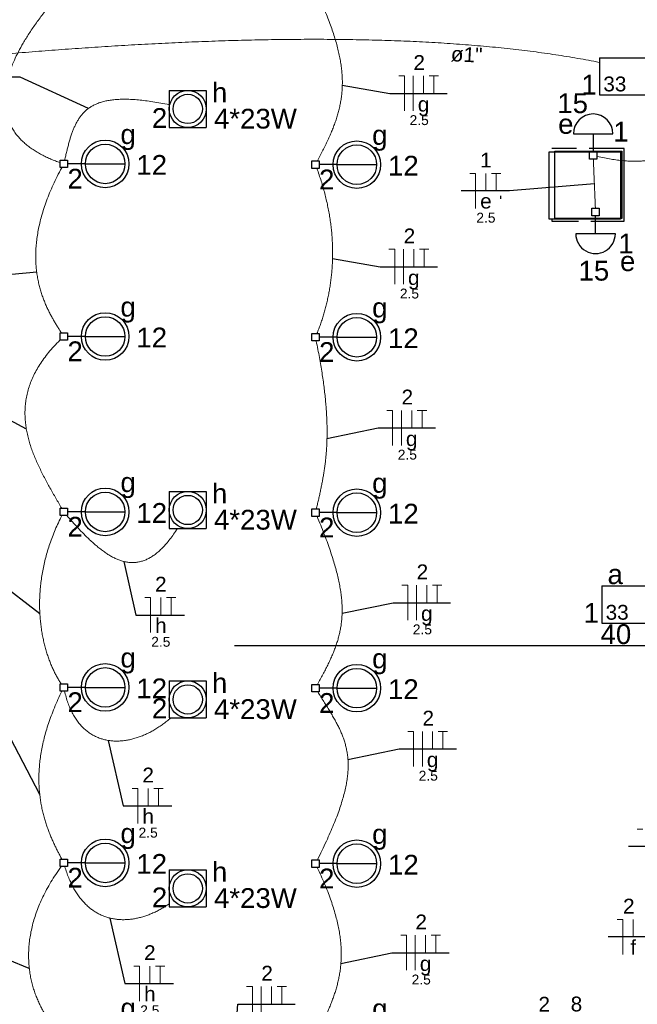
# Model space of a CAD drawing. Header units: millimetres. Extents: x 7 to 269, y 1 to 169.
# Tile 78 of 115: x 66.96 to 71.37, y 47.82 to 54.86. Entities that reach past the tile are written whole.
import ezdxf

# ---------------------------------------------------------------- set-up
doc = ezdxf.new("R2010")
doc.units = ezdxf.units.MM
doc.header["$MEASUREMENT"] = 0
doc.linetypes.add('Dashed', pattern=[0.75, 0.5, -0.25])
for name, color, linetype, lineweight in [('Eletroduto - Marco Polo', 6, 'Continuous', 9), ('Fiação - Marco Polo', 3, 'Continuous', 9), ('Layout - Marco Polo', 252, 'Continuous', 25), ('Linha de Chamada - Marco Polo', 1, 'Continuous', 25), ('Luminárias - Marco Polo', 5, 'Continuous', 25), ('Textos - Marco Polo', 143, 'Continuous', 25)]:
    doc.layers.add(name, color=color, linetype=linetype, lineweight=lineweight)
doc.layers.add('Parede - Marco Polo', color=7, linetype='Continuous')
doc.styles.add('Arial', font='arial.ttf')

msp = doc.modelspace()

# ---------------------------------------------------------------- linework, layer by layer
at = {"layer": 'Eletroduto - Marco Polo', "linetype": 'Dashed'}
msp.add_spline([(63.0598, 53.2707), (63.1871, 53.7304), (63.3163, 54.1601), (63.4474, 54.5608), (63.5805, 54.9336), (63.7156, 55.2794), (63.8527, 55.5992), (63.9919, 55.8942), (64.1331, 56.1652), (64.2763, 56.4133), (64.4217, 56.6395), (64.5691, 56.8448), (64.7187, 57.0303), (64.8705, 57.1969), (65.0245, 57.3456), (65.1806, 57.4776), (65.339, 57.5936), (65.4996, 57.6949), (65.6625, 57.7824), (65.8277, 57.857), (65.9952, 57.9199), (66.1651, 57.9721), (66.3373, 58.0144), (66.5118, 58.048), (66.6888, 58.0739), (66.8682, 58.0931), (67.05, 58.1065), (67.2343, 58.1153), (67.4211, 58.1203), (67.6104, 58.1227), (67.8022, 58.1234)], degree=3, dxfattribs=at)
at = {"layer": 'Eletroduto - Marco Polo', "linetype": 'Continuous'}
for points in [[(67.253, 55.0489), (67.1866, 54.9704), (67.127, 54.8952), (67.0741, 54.8233), (67.0275, 54.7544), (66.987, 54.6887), (66.9525, 54.6259), (66.9235, 54.5661), (66.9, 54.5091), (66.8816, 54.4549), (66.8681, 54.4034), (66.8593, 54.3546), (66.8549, 54.3084), (66.8546, 54.2646), (66.8583, 54.2233), (66.8656, 54.1843), (66.8764, 54.1476), (66.8903, 54.1132), (66.9072, 54.0808), (66.9268, 54.0506), (66.9489, 54.0223), (66.9731, 53.996), (66.9993, 53.9716), (67.0273, 53.9489), (67.0567, 53.9279), (67.0873, 53.9086), (67.1189, 53.8908), (67.1512, 53.8746), (67.1841, 53.8597), (67.2171, 53.8463), (67.2502, 53.8341)], [(69.086, 55.0437), (69.1119, 54.9867), (69.1355, 54.932), (69.1571, 54.8794), (69.1766, 54.8288), (69.194, 54.7801), (69.2094, 54.7332), (69.2229, 54.6879), (69.2345, 54.6443), (69.2441, 54.6021), (69.252, 54.5612), (69.258, 54.5215), (69.2623, 54.4829), (69.2649, 54.4454), (69.2658, 54.4086), (69.2651, 54.3727), (69.2628, 54.3374), (69.259, 54.3026), (69.2537, 54.2683), (69.2469, 54.2343), (69.2387, 54.2004), (69.2291, 54.1666), (69.2182, 54.1328), (69.206, 54.0988), (69.1926, 54.0646), (69.1779, 54.0299), (69.1621, 53.9948), (69.1452, 53.9591), (69.1272, 53.9226), (69.1081, 53.8853), (69.0881, 53.847)], [(65.6938, 54.4966), (65.8667, 54.5151), (66.0426, 54.5334), (66.2211, 54.5514), (66.402, 54.569), (66.585, 54.5861), (66.7699, 54.6025), (66.9564, 54.6183), (67.1443, 54.6332), (67.3332, 54.6472), (67.523, 54.6602), (67.7134, 54.672), (67.9041, 54.6826), (68.0948, 54.692), (68.2854, 54.6998), (68.4755, 54.7062), (68.665, 54.711), (68.8534, 54.714), (69.0407, 54.7152), (69.2265, 54.7144), (69.4105, 54.7117), (69.5926, 54.7068), (69.7724, 54.6997), (69.9497, 54.6903), (70.1242, 54.6784), (70.2958, 54.664), (70.4641, 54.647), (70.6288, 54.6272), (70.7897, 54.6047), (70.9466, 54.5792), (71.0993, 54.5506)], [(68.0292, 54.2479), (67.9689, 54.2596), (67.9122, 54.2692), (67.8591, 54.2767), (67.8095, 54.2822), (67.7631, 54.2857), (67.7199, 54.2872), (67.6797, 54.2868), (67.6424, 54.2846), (67.6079, 54.2805), (67.576, 54.2747), (67.5466, 54.2671), (67.5195, 54.2578), (67.4947, 54.2469), (67.4719, 54.2344), (67.4511, 54.2203), (67.4321, 54.2047), (67.4148, 54.1876), (67.3991, 54.1691), (67.3848, 54.1493), (67.3717, 54.128), (67.3599, 54.1055), (67.349, 54.0817), (67.339, 54.0568), (67.3298, 54.0306), (67.3211, 54.0033), (67.313, 53.975), (67.3052, 53.9456), (67.2976, 53.9152), (67.2901, 53.8839), (67.2825, 53.8517)], [(71.5994, 54.3181), (71.6193, 54.2817), (71.6363, 54.2465), (71.6505, 54.2126), (71.6618, 54.1801), (71.6705, 54.1489), (71.6764, 54.119), (71.6796, 54.0906), (71.6801, 54.0635), (71.678, 54.0379), (71.6734, 54.0138), (71.6661, 53.9912), (71.6564, 53.9701), (71.6442, 53.9505), (71.6295, 53.9326), (71.6123, 53.9162), (71.5928, 53.9014), (71.571, 53.8882), (71.5468, 53.8768), (71.5203, 53.867), (71.4916, 53.859), (71.4607, 53.8527), (71.4275, 53.8481), (71.3923, 53.8454), (71.3548, 53.8444), (71.3154, 53.8453), (71.2738, 53.8481), (71.2303, 53.8528), (71.1847, 53.8594), (71.1372, 53.8679), (71.0878, 53.8784)], [(67.2616, 53.7984), (67.2294, 53.7363), (67.2007, 53.676), (67.1754, 53.6176), (67.1533, 53.5611), (67.1343, 53.5062), (67.1182, 53.4532), (67.105, 53.4018), (67.0944, 53.3521), (67.0864, 53.3041), (67.0807, 53.2576), (67.0774, 53.2128), (67.0761, 53.1695), (67.0769, 53.1277), (67.0794, 53.0874), (67.0837, 53.0486), (67.0896, 53.0112), (67.0969, 52.9752), (67.1055, 52.9405), (67.1152, 52.9072), (67.126, 52.8751), (67.1376, 52.8444), (67.15, 52.8148), (67.163, 52.7865), (67.1764, 52.7594), (67.1902, 52.7333), (67.2042, 52.7084), (67.2182, 52.6846), (67.2322, 52.6618), (67.2459, 52.64), (67.2592, 52.6192)], [(69.0839, 53.7929), (69.1, 53.7476), (69.1148, 53.7027), (69.1282, 53.6581), (69.1404, 53.6139), (69.1513, 53.57), (69.1609, 53.5266), (69.1694, 53.4835), (69.1766, 53.4408), (69.1827, 53.3985), (69.1876, 53.3566), (69.1914, 53.3151), (69.1941, 53.2741), (69.1957, 53.2334), (69.1963, 53.1932), (69.1959, 53.1534), (69.1945, 53.1141), (69.1921, 53.0752), (69.1888, 53.0368), (69.1846, 52.9989), (69.1794, 52.9614), (69.1734, 52.9244), (69.1666, 52.8879), (69.1589, 52.8519), (69.1505, 52.8164), (69.1413, 52.7814), (69.1314, 52.7469), (69.1207, 52.7129), (69.1094, 52.6795), (69.0974, 52.6465), (69.0847, 52.6142)], [(71.0582, 53.8594), (71.0588, 53.8431), (71.0595, 53.8278), (71.0601, 53.8133), (71.0607, 53.7997), (71.0612, 53.7868), (71.0617, 53.7746), (71.0622, 53.7629), (71.0627, 53.7519), (71.0631, 53.7413), (71.0636, 53.7311), (71.064, 53.7212), (71.0644, 53.7116), (71.0648, 53.7022), (71.0652, 53.6929), (71.0656, 53.6838), (71.066, 53.6746), (71.0663, 53.6653), (71.0667, 53.6559), (71.0671, 53.6463), (71.0676, 53.6364), (71.068, 53.6262), (71.0685, 53.6156), (71.0689, 53.6046), (71.0694, 53.5929), (71.0699, 53.5807), (71.0705, 53.5678), (71.0711, 53.5542), (71.0717, 53.5397), (71.0723, 53.5244), (71.073, 53.5081)], [(67.2489, 52.5666), (67.2062, 52.5225), (67.1681, 52.4787), (67.1343, 52.4352), (67.1047, 52.3919), (67.0792, 52.349), (67.0575, 52.3062), (67.0396, 52.2638), (67.0252, 52.2217), (67.0141, 52.1798), (67.0062, 52.1382), (67.0014, 52.0969), (66.9994, 52.0558), (67.0001, 52.0151), (67.0034, 51.9746), (67.009, 51.9344), (67.0167, 51.8945), (67.0265, 51.8548), (67.0382, 51.8155), (67.0515, 51.7764), (67.0664, 51.7377), (67.0826, 51.6992), (67.1, 51.661), (67.1184, 51.6231), (67.1376, 51.5855), (67.1575, 51.5482), (67.1779, 51.5112), (67.1987, 51.4744), (67.2196, 51.438), (67.2406, 51.4019), (67.2614, 51.3661)], [(69.0792, 52.5606), (69.0912, 52.5004), (69.1021, 52.4424), (69.1119, 52.3866), (69.1206, 52.3329), (69.1283, 52.2811), (69.135, 52.2312), (69.1408, 52.1831), (69.1456, 52.1368), (69.1495, 52.092), (69.1526, 52.0487), (69.1548, 52.0069), (69.1562, 51.9664), (69.1568, 51.9271), (69.1567, 51.889), (69.1559, 51.8519), (69.1544, 51.8159), (69.1523, 51.7806), (69.1495, 51.7462), (69.1462, 51.7125), (69.1423, 51.6793), (69.1379, 51.6467), (69.133, 51.6145), (69.1276, 51.5826), (69.1218, 51.5509), (69.1157, 51.5194), (69.1091, 51.488), (69.1022, 51.4564), (69.0951, 51.4248), (69.0876, 51.3929), (69.0799, 51.3607)], [(67.2626, 51.3139), (67.2377, 51.263), (67.2151, 51.2125), (67.1948, 51.1623), (67.1768, 51.1125), (67.161, 51.0632), (67.1472, 51.0143), (67.1355, 50.9661), (67.1258, 50.9184), (67.1179, 50.8714), (67.1118, 50.825), (67.1075, 50.7794), (67.1048, 50.7346), (67.1038, 50.6906), (67.1042, 50.6475), (67.1061, 50.6052), (67.1093, 50.564), (67.1139, 50.5237), (67.1197, 50.4845), (67.1266, 50.4464), (67.1346, 50.4095), (67.1436, 50.3737), (67.1535, 50.3392), (67.1643, 50.3059), (67.1759, 50.274), (67.1882, 50.2435), (67.2011, 50.2143), (67.2146, 50.1867), (67.2286, 50.1605), (67.243, 50.1359), (67.2578, 50.1129)], [(68.0878, 51.2217), (68.0609, 51.1811), (68.0342, 51.1446), (68.0076, 51.112), (67.9812, 51.0833), (67.9549, 51.0583), (67.9287, 51.037), (67.9026, 51.0191), (67.8765, 51.0046), (67.8506, 50.9934), (67.8247, 50.9854), (67.7989, 50.9804), (67.7731, 50.9784), (67.7473, 50.9792), (67.7215, 50.9827), (67.6957, 50.9888), (67.6699, 50.9973), (67.6441, 51.0083), (67.6182, 51.0215), (67.5922, 51.0368), (67.5662, 51.0541), (67.5401, 51.0734), (67.5139, 51.0944), (67.4876, 51.1172), (67.4611, 51.1415), (67.4345, 51.1672), (67.4078, 51.1943), (67.3809, 51.2226), (67.3538, 51.2521), (67.3265, 51.2825), (67.299, 51.3138)], [(69.0851, 51.3078), (69.111, 51.2449), (69.1347, 51.185), (69.1563, 51.1277), (69.1757, 51.0731), (69.1931, 51.0209), (69.2085, 50.9711), (69.2219, 50.9234), (69.2334, 50.8778), (69.243, 50.834), (69.2508, 50.7921), (69.2567, 50.7517), (69.261, 50.7129), (69.2635, 50.6753), (69.2643, 50.639), (69.2636, 50.6038), (69.2613, 50.5695), (69.2574, 50.5359), (69.2521, 50.503), (69.2453, 50.4707), (69.2371, 50.4387), (69.2276, 50.4069), (69.2168, 50.3752), (69.2047, 50.3435), (69.1914, 50.3116), (69.1769, 50.2793), (69.1613, 50.2466), (69.1446, 50.2133), (69.1269, 50.1792), (69.1082, 50.1443), (69.0885, 50.1083)], [(67.2634, 50.0608), (67.2349, 50.0006), (67.2094, 49.9419), (67.187, 49.8849), (67.1674, 49.8294), (67.1505, 49.7755), (67.1363, 49.7231), (67.1245, 49.6722), (67.1151, 49.6227), (67.108, 49.5747), (67.103, 49.5282), (67.0999, 49.483), (67.0988, 49.4393), (67.0994, 49.3969), (67.1017, 49.3558), (67.1055, 49.316), (67.1107, 49.2775), (67.1171, 49.2403), (67.1248, 49.2043), (67.1334, 49.1695), (67.143, 49.1359), (67.1534, 49.1034), (67.1644, 49.0721), (67.176, 49.0419), (67.188, 49.0128), (67.2004, 48.9848), (67.2129, 48.9578), (67.2255, 48.9318), (67.238, 48.9068), (67.2504, 48.8828), (67.2625, 48.8597)], [(67.2819, 50.0605), (67.2931, 50.0171), (67.3061, 49.9767), (67.3208, 49.9394), (67.3371, 49.9051), (67.355, 49.8737), (67.3743, 49.8451), (67.395, 49.8194), (67.4169, 49.7964), (67.44, 49.7761), (67.4642, 49.7584), (67.4895, 49.7433), (67.5156, 49.7307), (67.5426, 49.7205), (67.5702, 49.7128), (67.5986, 49.7074), (67.6275, 49.7043), (67.6568, 49.7034), (67.6866, 49.7047), (67.7166, 49.7081), (67.7468, 49.7135), (67.7771, 49.721), (67.8075, 49.7304), (67.8378, 49.7417), (67.8679, 49.7548), (67.8978, 49.7697), (67.9273, 49.7863), (67.9564, 49.8046), (67.985, 49.8244), (68.013, 49.8458), (68.0404, 49.8687)], [(69.0873, 48.855), (69.121, 48.9233), (69.1516, 48.988), (69.1792, 49.0494), (69.2038, 49.1075), (69.2256, 49.1625), (69.2446, 49.2147), (69.2609, 49.2641), (69.2746, 49.3111), (69.2858, 49.3557), (69.2946, 49.3981), (69.301, 49.4385), (69.3052, 49.477), (69.3072, 49.5139), (69.3071, 49.5493), (69.3049, 49.5834), (69.3009, 49.6163), (69.295, 49.6483), (69.2874, 49.6795), (69.2781, 49.7101), (69.2673, 49.7402), (69.2549, 49.77), (69.2411, 49.7998), (69.226, 49.8296), (69.2096, 49.8596), (69.1921, 49.8901), (69.1735, 49.9212), (69.1539, 49.9531), (69.1334, 49.9859), (69.1121, 50.0198), (69.0901, 50.055)], [(67.2568, 48.8067), (67.2188, 48.7515), (67.1846, 48.6971), (67.1542, 48.6436), (67.1274, 48.5909), (67.104, 48.5392), (67.0839, 48.4884), (67.0671, 48.4385), (67.0532, 48.3896), (67.0423, 48.3418), (67.0342, 48.2949), (67.0287, 48.2491), (67.0258, 48.2044), (67.0252, 48.1608), (67.0268, 48.1183), (67.0306, 48.077), (67.0364, 48.0368), (67.044, 47.9979), (67.0533, 47.9602), (67.0642, 47.9237), (67.0765, 47.8885), (67.0901, 47.8546), (67.105, 47.8221), (67.1208, 47.7908), (67.1376, 47.761), (67.1551, 47.7326), (67.1733, 47.7056), (67.192, 47.68), (67.211, 47.6559), (67.2303, 47.6333), (67.2497, 47.6123)], [(67.284, 48.8062), (67.2972, 48.7652), (67.3117, 48.7267), (67.3276, 48.6907), (67.3446, 48.6572), (67.3629, 48.6261), (67.3822, 48.5975), (67.4026, 48.5712), (67.424, 48.5472), (67.4463, 48.5256), (67.4695, 48.5062), (67.4936, 48.489), (67.5183, 48.4741), (67.5438, 48.4613), (67.57, 48.4506), (67.5967, 48.442), (67.624, 48.4355), (67.6518, 48.431), (67.6799, 48.4285), (67.7085, 48.4279), (67.7373, 48.4293), (67.7664, 48.4325), (67.7956, 48.4376), (67.825, 48.4445), (67.8545, 48.4532), (67.884, 48.4637), (67.9134, 48.4759), (67.9428, 48.4897), (67.972, 48.5052), (68.0009, 48.5223), (68.0296, 48.541)], [(69.0865, 48.8014), (69.1141, 48.7415), (69.139, 48.684), (69.1613, 48.6288), (69.181, 48.5756), (69.1983, 48.5246), (69.2131, 48.4754), (69.2257, 48.4281), (69.2361, 48.3825), (69.2444, 48.3386), (69.2506, 48.2962), (69.2549, 48.2551), (69.2573, 48.2154), (69.258, 48.1769), (69.257, 48.1395), (69.2545, 48.1031), (69.2504, 48.0676), (69.2449, 48.0329), (69.2382, 47.9989), (69.2301, 47.9655), (69.221, 47.9325), (69.2107, 47.9), (69.1996, 47.8677), (69.1875, 47.8355), (69.1746, 47.8035), (69.1611, 47.7714), (69.1469, 47.7391), (69.1322, 47.7067), (69.117, 47.6738), (69.1015, 47.6405), (69.0858, 47.6067)]]:
    msp.add_spline(points, degree=3, dxfattribs=at)
at = {"layer": 'Fiação - Marco Polo'}
for p, q in [((69.6681, 54.4539), (69.7098, 54.4539)), ((69.7098, 54.2039), (69.7098, 54.4539)), ((69.7723, 54.2039), (69.7723, 54.4539)), ((69.8459, 54.3289), (69.8459, 54.4539)), ((69.8862, 54.4539), (69.9528, 54.4539)), ((69.9196, 54.3289), (69.9196, 54.4539)), ((70.1758, 53.7574), (70.2175, 53.7574)), ((70.2175, 53.5074), (70.2175, 53.7574)), ((70.2911, 53.6324), (70.2911, 53.7574)), ((70.3313, 53.7574), (70.398, 53.7574)), ((70.3647, 53.6324), (70.3647, 53.7574)), ((69.5983, 53.2156), (69.64, 53.2156)), ((69.64, 52.9656), (69.64, 53.2156)), ((69.7025, 52.9656), (69.7025, 53.2156)), ((69.7761, 53.0906), (69.7761, 53.2156)), ((69.8163, 53.2156), (69.883, 53.2156)), ((69.8497, 53.0906), (69.8497, 53.2156)), ((69.5833, 52.0648), (69.6249, 52.0648)), ((69.6249, 51.8148), (69.6249, 52.0648)), ((69.6874, 51.8148), (69.6874, 52.0648)), ((69.761, 51.9398), (69.761, 52.0648)), ((69.8013, 52.0648), (69.868, 52.0648)), ((69.8347, 51.9398), (69.8347, 52.0648)), ((69.691, 50.8169), (69.7327, 50.8169)), ((69.7327, 50.5669), (69.7327, 50.8169)), ((69.7952, 50.5669), (69.7952, 50.8169)), ((69.8688, 50.6919), (69.8688, 50.8169)), ((69.9091, 50.8169), (69.9758, 50.8169)), ((69.9424, 50.6919), (69.9424, 50.8169)), ((67.8542, 50.7285), (67.8958, 50.7285)), ((67.8958, 50.4785), (67.8958, 50.7285)), ((67.9694, 50.6035), (67.9694, 50.7285)), ((68.0097, 50.7285), (68.0764, 50.7285)), ((68.0431, 50.6035), (68.0431, 50.7285)), ((69.7329, 49.7722), (69.7746, 49.7722)), ((69.7746, 49.5222), (69.7746, 49.7722)), ((69.8371, 49.5222), (69.8371, 49.7722)), ((69.9107, 49.6472), (69.9107, 49.7722)), ((69.951, 49.7722), (70.0177, 49.7722)), ((69.9843, 49.6472), (69.9843, 49.7722)), ((67.7638, 49.3657), (67.8055, 49.3657)), ((67.8055, 49.1157), (67.8055, 49.3657)), ((67.8791, 49.2407), (67.8791, 49.3657)), ((67.9193, 49.3657), (67.9861, 49.3657)), ((67.9527, 49.2407), (67.9527, 49.3657)), ((71.3709, 49.0751), (71.4126, 49.0751)), ((71.2275, 48.4293), (71.2692, 48.4293)), ((71.2692, 48.1793), (71.2692, 48.4293)), ((71.3428, 48.3043), (71.3428, 48.4293)), ((69.6826, 48.3164), (69.7242, 48.3164)), ((69.7242, 48.0664), (69.7242, 48.3164)), ((69.7867, 48.0664), (69.7867, 48.3164)), ((69.8603, 48.1914), (69.8603, 48.3164)), ((69.9006, 48.3164), (69.9673, 48.3164)), ((69.9339, 48.1914), (69.9339, 48.3164)), ((67.7758, 48.0971), (67.8175, 48.0971)), ((67.8175, 47.8471), (67.8175, 48.0971)), ((67.8911, 47.9721), (67.8911, 48.0971)), ((67.9314, 48.0971), (67.9981, 48.0971)), ((67.9647, 47.9721), (67.9647, 48.0971)), ((68.582, 47.9504), (68.6237, 47.9504)), ((68.6237, 47.7004), (68.6237, 47.9504)), ((68.6862, 47.7004), (68.6862, 47.9504)), ((68.7598, 47.8254), (68.7598, 47.9504)), ((68.8001, 47.9504), (68.8667, 47.9504)), ((68.8334, 47.8254), (68.8334, 47.9504))]:
    msp.add_line(p, q, dxfattribs=at)
at = {"layer": 'Layout - Marco Polo'}
msp.add_line((71.8234, 50.3838), (68.4959, 50.3838), dxfattribs=at)
at = {"layer": 'Linha de Chamada - Marco Polo'}
for p, q in [((66.9652, 54.4438), (66.618, 54.4438)), ((67.4522, 54.2211), (66.9652, 54.4438)), ((69.2656, 54.3869), (69.6056, 54.3289)), ((69.6056, 54.3289), (70.0153, 54.3289)), ((71.0656, 53.6838), (70.4605, 53.6324)), ((70.4605, 53.6324), (70.1133, 53.6324)), ((69.1958, 53.1487), (69.5358, 53.0906)), ((69.5358, 53.0906), (69.9455, 53.0906)), ((67.0833, 53.0513), (66.6624, 53.0139)), ((67.0094, 51.9316), (66.6186, 52.1401)), ((69.1562, 51.8644), (69.5208, 51.9398)), ((69.5208, 51.9398), (69.9305, 51.9398)), ((67.7058, 50.9861), (67.7917, 50.6035)), ((67.1057, 50.6123), (66.7124, 50.9151)), ((69.264, 50.6165), (69.6286, 50.6919)), ((69.6286, 50.6919), (70.0383, 50.6919)), ((67.7917, 50.6035), (68.1389, 50.6035)), ((67.1048, 49.3216), (66.836, 49.8383)), ((67.5932, 49.7082), (67.7013, 49.2407)), ((69.3059, 49.5718), (69.6704, 49.6472)), ((69.6704, 49.6472), (70.0802, 49.6472)), ((67.7013, 49.2407), (68.0486, 49.2407)), ((71.6557, 48.9501), (71.3084, 48.9501)), ((67.6052, 48.4397), (67.7133, 47.9721)), ((71.6998, 48.3043), (71.165, 48.3043)), ((69.2555, 48.1159), (69.6201, 48.1914)), ((69.6201, 48.1914), (70.0298, 48.1914)), ((67.0302, 48.0802), (66.8783, 48.141)), ((67.7133, 47.9721), (68.0606, 47.9721)), ((68.4869, 47.3503), (68.5195, 47.8254)), ((68.5195, 47.8254), (68.9292, 47.8254))]:
    msp.add_line(p, q, dxfattribs=at)
at = {"layer": 'Luminárias - Marco Polo'}
for p, q in [((71.102, 54.5838), (71.918, 54.5838)), ((71.102, 54.5838), (71.102, 54.3188)), ((68.0293, 54.3503), (68.2943, 54.3503)), ((68.0293, 54.3503), (68.0293, 54.0853)), ((68.2943, 54.3503), (68.2943, 54.0853)), ((71.102, 54.3188), (71.918, 54.3188)), ((68.0293, 54.0853), (68.2943, 54.0853)), ((70.9158, 54.0408), (71.1983, 54.0408)), ((71.0571, 54.0408), (71.0571, 53.9123)), ((71.0306, 53.9123), (71.0836, 53.9123)), ((71.0306, 53.8593), (71.0306, 53.9123)), ((71.0836, 53.9123), (71.0836, 53.8593)), ((67.2498, 53.8518), (67.3029, 53.8518)), ((67.2498, 53.7987), (67.2498, 53.8518)), ((67.3029, 53.7987), (67.2498, 53.7987)), ((67.3029, 53.8518), (67.3029, 53.7987)), ((67.4308, 53.8252), (67.3029, 53.8252)), ((67.4308, 53.8252), (67.7133, 53.8252)), ((69.0472, 53.8465), (69.1001, 53.8465)), ((69.0472, 53.7934), (69.0472, 53.8465)), ((69.1001, 53.7934), (69.0472, 53.7934)), ((69.1001, 53.8465), (69.1001, 53.7934)), ((69.2281, 53.82), (69.1001, 53.82)), ((69.2281, 53.82), (69.5106, 53.82)), ((71.0836, 53.8593), (71.0306, 53.8593)), ((71.0477, 53.5083), (71.1007, 53.5083)), ((71.0477, 53.4552), (71.0477, 53.5083)), ((71.1007, 53.4552), (71.0477, 53.4552)), ((71.0742, 53.3267), (71.0742, 53.4552)), ((71.1007, 53.5083), (71.1007, 53.4552)), ((71.2154, 53.3267), (70.9329, 53.3267)), ((67.2498, 52.6193), (67.3029, 52.6193)), ((67.2498, 52.5662), (67.2498, 52.6193)), ((67.3029, 52.6193), (67.3029, 52.5662)), ((69.0472, 52.614), (69.1001, 52.614)), ((69.0472, 52.561), (69.0472, 52.614)), ((69.1001, 52.614), (69.1001, 52.561)), ((67.3029, 52.5662), (67.2498, 52.5662)), ((67.4308, 52.5928), (67.3029, 52.5928)), ((67.4308, 52.5928), (67.7133, 52.5928)), ((69.1001, 52.561), (69.0472, 52.561)), ((69.2281, 52.5874), (69.1001, 52.5874)), ((69.2281, 52.5874), (69.5106, 52.5874)), ((68.0293, 51.4862), (68.2943, 51.4862)), ((68.0293, 51.4862), (68.0293, 51.2212)), ((68.2943, 51.4862), (68.2943, 51.2212)), ((67.2498, 51.3666), (67.3029, 51.3666)), ((67.2498, 51.3135), (67.2498, 51.3666)), ((67.3029, 51.3666), (67.3029, 51.3135)), ((67.4308, 51.3401), (67.3029, 51.3401)), ((67.4308, 51.3401), (67.7133, 51.3401)), ((69.0472, 51.3613), (69.1001, 51.3613)), ((69.0472, 51.3083), (69.0472, 51.3613)), ((69.1001, 51.3613), (69.1001, 51.3083)), ((69.2281, 51.3347), (69.1001, 51.3347)), ((69.2281, 51.3347), (69.5106, 51.3347)), ((67.3029, 51.3135), (67.2498, 51.3135)), ((69.1001, 51.3083), (69.0472, 51.3083)), ((68.0293, 51.2212), (68.2943, 51.2212)), ((71.1187, 50.811), (71.9347, 50.811)), ((71.1187, 50.811), (71.1187, 50.5459)), ((71.1187, 50.5459), (71.9347, 50.5459)), ((67.2498, 50.1133), (67.3029, 50.1133)), ((67.2498, 50.0603), (67.2498, 50.1133)), ((67.3029, 50.1133), (67.3029, 50.0603)), ((67.4308, 50.0868), (67.3029, 50.0868)), ((67.4308, 50.0868), (67.7133, 50.0868)), ((68.0293, 50.1337), (68.2943, 50.1337)), ((68.0293, 50.1337), (68.0293, 49.8688)), ((68.2943, 50.1337), (68.2943, 49.8688)), ((69.0472, 50.108), (69.1001, 50.108)), ((69.0472, 50.055), (69.0472, 50.108)), ((69.1001, 50.108), (69.1001, 50.055)), ((69.2281, 50.0814), (69.1001, 50.0814)), ((69.2281, 50.0814), (69.5106, 50.0814)), ((67.3029, 50.0603), (67.2498, 50.0603)), ((69.1001, 50.055), (69.0472, 50.055)), ((68.0293, 49.8688), (68.2943, 49.8688)), ((67.2498, 48.8599), (67.3029, 48.8599)), ((67.2498, 48.8068), (67.2498, 48.8599)), ((67.3029, 48.8068), (67.2498, 48.8068)), ((67.3029, 48.8599), (67.3029, 48.8068)), ((67.4308, 48.8334), (67.3029, 48.8334)), ((67.4308, 48.8334), (67.7133, 48.8334)), ((69.0472, 48.8546), (69.1001, 48.8546)), ((69.0472, 48.8015), (69.0472, 48.8546)), ((69.1001, 48.8015), (69.0472, 48.8015)), ((69.1001, 48.8546), (69.1001, 48.8015)), ((69.2281, 48.828), (69.1001, 48.828)), ((69.2281, 48.828), (69.5106, 48.828)), ((68.0293, 48.7841), (68.2943, 48.7841)), ((68.0293, 48.7841), (68.0293, 48.5191)), ((68.2943, 48.7841), (68.2943, 48.5191)), ((68.0293, 48.5191), (68.2943, 48.5191))]:
    msp.add_line(p, q, dxfattribs=at)
for centre, radius in [((68.1619, 54.2178), 0.1325), ((68.1619, 54.2178), 0.1046), ((67.5721, 53.8252), 0.17), ((67.5721, 53.8252), 0.1412), ((69.3694, 53.82), 0.17), ((69.3694, 53.82), 0.1412), ((67.5721, 52.5928), 0.17), ((69.3694, 52.5874), 0.17), ((67.5721, 52.5928), 0.1412), ((69.3694, 52.5874), 0.1412), ((67.5721, 51.3401), 0.17), ((67.5721, 51.3401), 0.1412), ((68.1619, 51.3538), 0.1325), ((69.3694, 51.3347), 0.17), ((69.3694, 51.3347), 0.1412), ((68.1619, 51.3538), 0.1046), ((67.5721, 50.0868), 0.17), ((67.5721, 50.0868), 0.1412), ((69.3694, 50.0814), 0.17), ((69.3694, 50.0814), 0.1412), ((68.1619, 50.0012), 0.1325), ((68.1619, 50.0012), 0.1046), ((67.5721, 48.8334), 0.17), ((67.5721, 48.8334), 0.1412), ((69.3694, 48.828), 0.17), ((69.3694, 48.828), 0.1412), ((68.1619, 48.6516), 0.1325), ((68.1619, 48.6516), 0.1046)]:
    msp.add_circle(centre, radius, dxfattribs=at)
for centre, start, end in [((71.0571, 54.0408), 0, 180), ((71.0742, 53.3267), 180, 0.00001)]:
    msp.add_arc(centre, 0.1412, start, end, dxfattribs=at)
at = {"layer": 'Parede - Marco Polo'}
for p, q in [((70.9378, 53.9358), (70.7629, 53.9358)), ((71.2779, 53.9358), (71.0279, 53.9358)), ((71.2779, 53.4158), (71.2779, 53.9358)), ((70.7433, 53.4318), (70.7433, 53.9118)), ((70.7433, 53.9118), (71.2533, 53.9118)), ((70.7828, 53.4358), (70.7828, 53.9158)), ((70.7828, 53.9158), (71.2629, 53.9158)), ((71.2533, 53.9118), (71.2533, 53.4318)), ((71.2629, 53.9158), (71.2629, 53.4358)), ((70.395, 53.5971), (70.395, 53.5771)), ((71.2533, 53.4318), (70.7433, 53.4318)), ((70.7629, 53.4318), (70.7629, 53.4158)), ((70.7629, 53.4158), (70.9513, 53.4158)), ((71.2629, 53.4358), (70.7828, 53.4358)), ((71.0413, 53.4158), (71.2779, 53.4158))]:
    msp.add_line(p, q, dxfattribs=at)

# ---------------------------------------------------------------- texts
at = {"layer": 'Fiação - Marco Polo', "attachment_point": 8, "line_spacing_factor": 0.798, "style": 'Arial'}
for s, insert, char_height, width in [('2', (69.8145, 54.4963), 0.1059, 0.12708), ('g', (69.846, 54.1669), 0.1059, 0.12708), ('2.5', (69.8145, 54.1017), 0.0706, 0.25416), ('1', (70.2912, 53.7997), 0.1059, 0.12708), ('e', (70.2912, 53.5052), 0.1059, 0.12708), ('2.5', (70.2912, 53.405), 0.0706, 0.25416), ('2', (69.745, 53.2578), 0.1059, 0.12708), ('g', (69.776, 52.9284), 0.1059, 0.12708), ('2.5', (69.745, 52.8632), 0.0706, 0.25416), ('2', (69.73, 52.1073), 0.1059, 0.12708), ('g', (69.761, 51.7779), 0.1059, 0.12708), ('2.5', (69.73, 51.7127), 0.0706, 0.25416), ('2', (69.8375, 50.8593), 0.1059, 0.12708), ('2', (67.9695, 50.7708), 0.1059, 0.12708), ('g', (69.869, 50.5299), 0.1059, 0.12708), ('h', (67.9695, 50.4763), 0.1059, 0.12708), ('2.5', (69.8375, 50.4647), 0.0706, 0.25416), ('2.5', (67.9695, 50.3762), 0.0706, 0.25416), ('2', (69.8795, 49.8143), 0.1059, 0.12708), ('g', (69.9105, 49.4854), 0.1059, 0.12708), ('2', (67.879, 49.4078), 0.1059, 0.12708), ('2.5', (69.8795, 49.4197), 0.0706, 0.25416), ('h', (67.879, 49.1133), 0.1059, 0.12708), ('2.5', (67.879, 49.0132), 0.0706, 0.25416), ('2', (71.3115, 48.4718), 0.1059, 0.12708), ('2', (69.829, 48.3588), 0.1059, 0.12708), ('f', (71.343, 48.1773), 0.1059, 0.12708), ('2', (67.891, 48.1393), 0.1059, 0.12708), ('2', (68.7285, 47.9928), 0.1059, 0.12708), ('g', (69.8605, 48.0294), 0.1059, 0.12708), ('2.5', (69.829, 47.9642), 0.0706, 0.25416), ('h', (67.891, 47.8448), 0.1059, 0.12708), ('2', (70.7075, 47.7713), 0.1059, 0.12708), ('8', (70.9375, 47.7713), 0.1059, 0.12708), ('2.5', (67.891, 47.7447), 0.0706, 0.25416)]:
    msp.add_mtext(s, dxfattribs=dict(at, insert=insert, char_height=char_height, width=width))
at = {"layer": 'Luminárias - Marco Polo', "char_height": 0.1059, "width": 0.25416, "attachment_point": 7, "line_spacing_factor": 0.798, "style": 'Arial'}
for insert in [(71.1295, 54.3418), (71.146, 50.5688)]:
    msp.add_mtext('33', dxfattribs=dict(at, insert=insert))
at = {"layer": 'Textos - Marco Polo', "insert": (70.1508, 54.5508), "char_height": 0.1059, "width": 0.38124, "attachment_point": 8, "rotation": 357.11886, "line_spacing_factor": 0.798, "style": 'Arial'}
msp.add_mtext('ø1"', dxfattribs=at)
at = {"layer": 'Textos - Marco Polo', "char_height": 0.1412, "line_spacing_factor": 0.798, "style": 'Arial'}
for s, insert, width, attachment_point in [('1', (70.973, 54.321), 0.16944, 7), ('h', (68.3345, 54.2645), 0.16944, 7), ('15', (70.9105, 54.1862), 0.33888, 8), ('2', (67.9055, 54.0825), 0.16944, 7), ('4*23W', (68.349, 54.0757), 0.8472, 7), ('e', (70.8617, 54.0383), 0.16944, 8), ('1', (71.255, 53.985), 0.16944, 8), ('g', (67.736, 53.9239), 0.16944, 8), ('g', (69.5335, 53.9184), 0.16944, 8), ('12', (67.9045, 53.7475), 0.33888, 8), ('12', (69.7015, 53.742), 0.33888, 8), ('2', (67.3575, 53.649), 0.16944, 8), ('2', (69.1545, 53.6435), 0.16944, 8), ('1', (71.2914, 53.1866), 0.16944, 8), ('15', (71.062, 52.99), 0.33888, 8), ('e', (71.3035, 53.058), 0.16944, 8), ('g', (67.736, 52.6914), 0.16944, 8), ('g', (69.5335, 52.6859), 0.16944, 8), ('12', (67.9045, 52.515), 0.33888, 8), ('12', (69.7015, 52.5095), 0.33888, 8), ('2', (67.3575, 52.4165), 0.16944, 8), ('2', (69.1545, 52.411), 0.16944, 8), ('g', (67.736, 51.4384), 0.16944, 8), ('h', (68.3345, 51.4005), 0.16944, 7), ('g', (69.5335, 51.4334), 0.16944, 8), ('12', (67.9045, 51.262), 0.33888, 8), ('4*23W', (68.349, 51.2117), 0.8472, 7), ('12', (69.7015, 51.257), 0.33888, 8), ('2', (67.3575, 51.1635), 0.16944, 8), ('2', (69.1545, 51.1585), 0.16944, 8), ('a', (71.1597, 50.8226), 0.16944, 7), ('1', (70.9895, 50.548), 0.16944, 7), ('40', (71.1097, 50.3944), 0.33888, 7), ('g', (67.736, 50.1854), 0.16944, 8), ('g', (69.5335, 50.1799), 0.16944, 8), ('h', (68.3345, 50.048), 0.16944, 7), ('12', (67.9045, 50.009), 0.33888, 8), ('12', (69.7015, 50.0035), 0.33888, 8), ('2', (67.3575, 49.9105), 0.16944, 8), ('2', (69.1545, 49.905), 0.16944, 8), ('2', (67.9055, 49.866), 0.16944, 7), ('4*23W', (68.349, 49.8592), 0.8472, 7), ('g', (67.736, 48.9319), 0.16944, 8), ('g', (69.5335, 48.9264), 0.16944, 8), ('12', (67.9045, 48.7555), 0.33888, 8), ('h', (68.3345, 48.6985), 0.16944, 7), ('12', (69.7015, 48.75), 0.33888, 8), ('2', (67.3575, 48.657), 0.16944, 8), ('2', (69.1545, 48.6515), 0.16944, 8), ('2', (67.9055, 48.5165), 0.16944, 7), ('4*23W', (68.349, 48.5097), 0.8472, 7), ('g', (67.736, 47.6844), 0.16944, 8), ('g', (69.5335, 47.6789), 0.16944, 8)]:
    msp.add_mtext(s, dxfattribs=dict(at, insert=insert, width=width, attachment_point=attachment_point))

doc.saveas('drawing.dxf')
